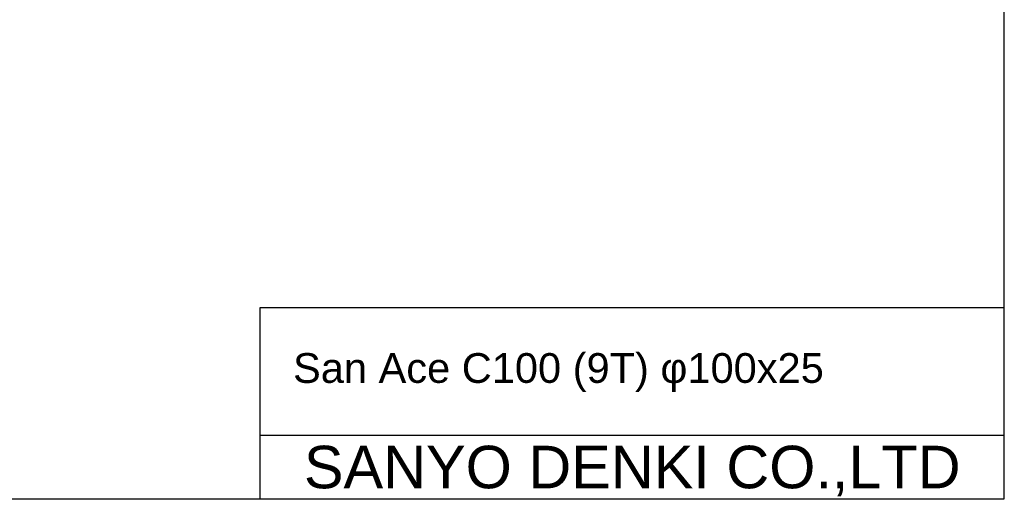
# Model space of a CAD drawing. Header units: millimetres. Extents: x 0 to 420, y 0 to 297.
# Tile 2 of 4: x 188 to 420, y 0 to 113. Entities that reach past the tile are written whole.
import ezdxf
from ezdxf.enums import TextEntityAlignment as Align

# ---------------------------------------------------------------- set-up
doc = ezdxf.new("R2010")
doc.units = ezdxf.units.MM
doc.linetypes.add('HS', pattern=[0])
doc.styles.get("Standard").update_dxf_attribs({"font": 'arial.ttf'})

msp = doc.modelspace()

# ---------------------------------------------------------------- linework, layer by layer
at = {"color": 7, "linetype": 'HS'}
for p, q in [((420, 0), (420, 297)), ((245, 45), (420, 45)), ((245, 0), (245, 45)), ((245, 15), (420, 15)), ((0, 0), (420, 0))]:
    msp.add_line(p, q, dxfattribs=at)

# ---------------------------------------------------------------- texts
at = {"color": 7}
msp.add_text(' San Ace C100 (9T) φ100x25', height=7, dxfattribs=at).set_placement((250, 27.29))
at = {"color": 7, "linetype": 'Continuous'}
msp.add_text('SANYO DENKI CO.,LTD', height=10, dxfattribs=at).set_placement((332.5, 7.5), align=Align.MIDDLE_CENTER)

doc.saveas('drawing.dxf')
